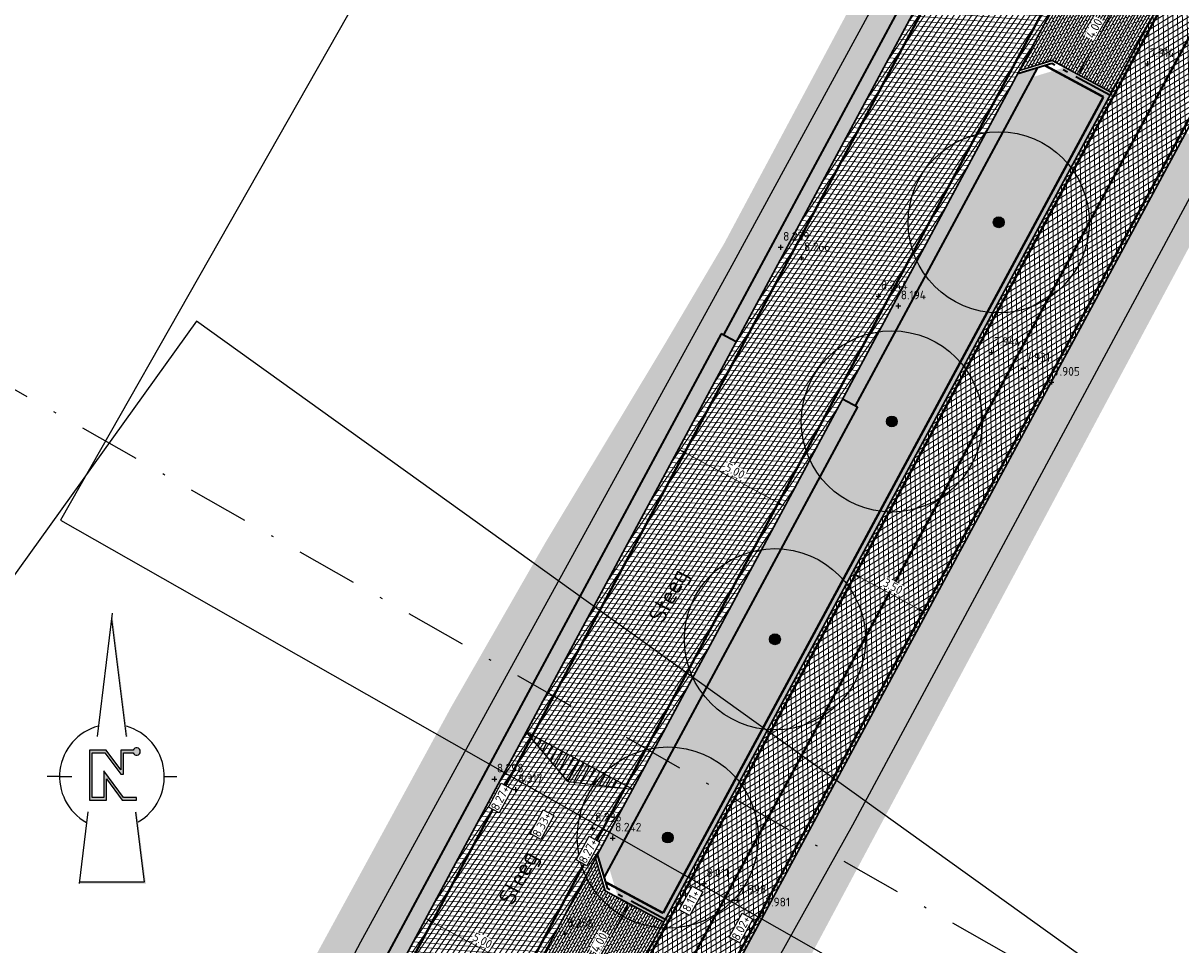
# Model space of a CAD drawing. Header units: metres. Extents: x 157685 to 160831, y 403691 to 406312.
# Tile 62 of 134: x 159550 to 159598, y 404675 to 404713. Entities that reach past the tile are written whole.
import ezdxf
from ezdxf.enums import TextEntityAlignment as Align

# ---------------------------------------------------------------- set-up
doc = ezdxf.new("R2010")
doc.units = ezdxf.units.M
doc.header["$PDMODE"] = 35
for name, pattern in [('DASHDOT2', [12.7, 6.35, -3.175, 0, -3.175]), ('VH-OPSLUITBAND_120X250', [26, 16, -4, 2, -4]), ('VW-1-3_STREEP', [4, 1, -3]), ('VW-30-270_STREEP', [3, 0.3, -2.7])]:
    doc.linetypes.add(name, pattern=pattern)
doc.layers.get('Defpoints').update_dxf_attribs({"color": 171})
for name, color, linetype, lineweight in [('B-WE-GR-BOOM-S (ingemeten)', 90, 'Continuous', 25), ('B-WE-OG-HOOGTEPUNT-S', 7, 'Continuous', 25), ('B-WE-OG-HOOGTEPUNT-T18', 10, 'Continuous', 18), ('B-WE-OG-TOPOGRAFIE-T35', 7, 'Continuous', 35), ('N-WE-GR-DOORWORTELBARE RUIMTE-G', 80, 'Continuous', 35), ('N-WE-GR-GRAS-A', 62, 'Continuous', 18), ('N-WE-GW-HOOGTE_AFWERKHOOGTE-T25', 7, 'Continuous', 25), ('N-WE-VH-GESLOTENVERHARDING_ASFALT-A-200', 253, 'Continuous', 18), ('N-WE-VH-HALFVERHARDING_GESTABILISEERD GRAS-A-200', 190, 'Continuous', 18), ('N-WE-VH-HALFVERHARDING_GRASBETONSTEEN-A-200', 132, 'Continuous', 18), ('N-WE-VH-HALFVERHARDING_GRASBETONSTEEN-G', 7, 'Continuous', 35), ('N-WE-VH-KANTOPSLUITING_OPSLUITBAND_120X250-G', 4, 'VH-OPSLUITBAND_120X250', 35), ('N-WE-VH-KANTVERHARDING-G', 7, 'Continuous', 30), ('N-WE-VH-M', 7, 'Continuous', 18), ('N-WE-VH-OPENVERHARDING_BETONSTRAATSTEEN-A-200', 252, 'Continuous', 18), ('N-WE-VH-VERHARDING_ASFALT-A', 252, 'Continuous', 18), ('N-WE-VW-MARKERING_LANGS_STREEP_13_010-G', 7, 'VW-1-3_STREEP', 13), ('N-WE-VW-MARKERING_LANGS_STREEP_30270_010-G', 7, 'VW-30-270_STREEP', 13), ('N-WE-VW-MARKERING_LANGS_STREEP_DOORGETROKKEN_010-G', 7, 'Continuous', 13), ('X-XX-AL-BLADVERWIJZING_AS-G', 7, 'DASHDOT2', 25), ('X-XX-AL-ORIENTATIE-S', 7, 'Continuous', 25)]:
    doc.layers.add(name, color=color, linetype=linetype, lineweight=lineweight)
doc.layers.add('Iv-a-afwateringsprofiel', color=5, linetype='Continuous')
doc.styles.add('NLCS-ISO', font='NLCS-ISO.TTF')
doc.styles.add('NLCS-ISO-M200-T18', font='NLCS-ISO.TTF', dxfattribs={"height": 0.36})
doc.styles.add('NLCS-ISO-M200-T35', font='NLCS-ISO.TTF', dxfattribs={"height": 0.7})
doc.dimstyles.new('NLCS-M200-T18-PIJL_L2_H2', dxfattribs={"dimscale": 0.2, "dimtxt": 0.36, "dimasz": 1.8, "dimexe": 2, "dimexo": 2, "dimgap": 0.7, "dimtad": 1, "dimzin": 0, "dimdsep": 46, "dimtxsty": 'NLCS-ISO-M200-T18', "dimcen": 0, "dimdle": 2, "dimclrd": 256, "dimclre": 256, "dimclrt": 256, "dimazin": 0, "dimtfac": 1, "dimtofl": 0, "dimtmove": 0, "dimatfit": 3, "dimfxl": 2, "dimfxlon": 1, "dimtfill": 1, "dimtfillclr": 256, "dimtolj": 1, "dimtzin": 0, "dimlwd": -1, "dimlwe": -1, "dimarcsym": 0})
pattern_1 = [(355.606926, (158844.5507, 404349.5947), (0.0153197, 0.199412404), []), (55.606926, (158844.5507, 404349.5947), (-0.165036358, 0.11297345), [])]
pattern_2 = [(0, (0, 0), (1, 1), [0.12, -0.8]), (45, (0.4, 0.2), (-0.113137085, 1.8667619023), [0.12, -0.8]), (30, (0.08, 0.12), (0.2274613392, 1.2860254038), [0.12, -0.8]), (15, (0.32, 0.48), (0.3856270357, 0.724494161), [0.12, -0.8]), (135, (0.16, 2), (-0.02828427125, -0.6505382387), [0.12, -0.8]), (150, (1.2, 0.4), (0.2156921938, -0.5864101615), [0.12, -0.8]), (165, (0.24, 0.04), (0.1434520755, -0.7010146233), [0.12, -0.8]), (85, (0.4, 0.4), (-0.8726773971, 1.0400164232), [0.12, -0.8]), (100, (0, 0), (-1.1121176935, 0.7787131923), [0.12, -0.8])]
pattern_3 = [(149.56284, (159547.78119, 404654.1455), (-0.14372172, -0.03733719), [0.105, -0.105]), (239.56284, (159547.78119, 404654.1455), (0.09052946, -0.05319227), [])]
pattern_4 = [(0, (0, 0), (0.1875, 0.1875), [0.1875, -0.1875]), (90, (0.09375, 0.09375), (-0.1875, 0.1875), [0.1875, -0.1875])]
pattern_5 = [(45, (0, 0), (-0.19798989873, 0.19798989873), [0.14, -0.14]), (135, (0, 0), (-0.19798989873, -0.19798989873), [0.14, -0.14]), (45, (-0.099, 0.099), (-0.19798989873, 0.19798989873), [0.14, -0.14]), (135, (0.099, 0.099), (-0.19798989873, -0.19798989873), [0.14, -0.14])]

# ---------------------------------------------------------------- blocks, each defined once
blk = doc.blocks.new('Noordpijl Advin')
blk.add_hatch(color=256).paths.add_polyline_path([(2.18, 2.74), (0.92, 2.74), (0.92, 0.69), (-0.59, 2.74), (-2.32, 2.74), (-2.32, -2.44), (-0.56, -2.44), (-0.56, -0.24), (1.04, -2.44), (2.54, -2.44), (2.54, -2.17), (1.18, -2.17), (-0.83, 0.59), (-0.83, -2.17), (-2.05, -2.17), (-2.05, 2.47), (-0.72, 2.47), (0.91, 0.24), (1.19, 0.24), (1.19, 2.47), (2.18, 2.47, 5.532946)])
for p, q in [((0.03, 16.93), (-1.54, 4.14)), ((-2.5, -3.65), (-3.41, -11.07))]:
    blk.add_line(p, q)
for points in [[(-0.05, 16.28), (1.46, 4.17)], [(-5.42, 0), (-6.7, 0)], [(-5.42, 0), (-4.14, 0)], [(5.42, 0), (6.7, 0)], [(2.44, -3.69), (3.34, -10.91), (-3.39, -10.91)]]:
    blk.add_lwpolyline(points)
blk.add_lwpolyline([(2.18, 2.74), (0.92, 2.74), (0.92, 0.69), (-0.59, 2.74), (-2.32, 2.74), (-2.32, -2.44), (-0.56, -2.44), (-0.56, -0.24), (1.04, -2.44), (2.54, -2.44), (2.54, -2.17), (1.18, -2.17), (-0.83, 0.59), (-0.83, -2.17), (-2.05, -2.17), (-2.05, 2.47), (-0.72, 2.47), (0.91, 0.24), (1.19, 0.24), (1.19, 2.47), (2.18, 2.47), (2.18, 2.47, 5.532946)], format="xyb", close=True)
for start, end in [(105.0458, 240.9591), (300.177, 74.0417)]:
    blk.add_arc((0, 0), 5.42, start, end)
for points in [[(-0.05, 16.28), (0.03, 16.93), (1.46, 4.17), (1.63, 4.11)], [(2.42, -3.7), (2.57, -3.59), (3.34, -10.91), (3.52, -11.07)], [(-3.41, -11.07), (-3.39, -10.91), (3.52, -11.07), (3.34, -10.91)]]:
    blk.add_solid(points)
blk = doc.blocks.new('*D777')
at = {"layer": 'Defpoints', "color": 0, "transparency": 16777216}
for p in [(159566.301, 404675.87), (159566.301, 404675.87), (159570.704, 404673.501)]:
    blk.add_point(p, dxfattribs=at)
at = {"layer": 'N-WE-VH-M', "transparency": 16777216}
for p, q in [((159566.301, 404675.87), (159566.49, 404676.223)), ((159570.387, 404673.671), (159566.618, 404675.7)), ((159570.704, 404673.501), (159570.893, 404673.853))]:
    blk.add_line(p, q, dxfattribs=at)
for points in [[(159566.646, 404675.753), (159566.589, 404675.647), (159566.301, 404675.87)], [(159570.415, 404673.724), (159570.358, 404673.619), (159570.704, 404673.501)]]:
    blk.add_solid(points, dxfattribs=at)
at = {"layer": 'N-WE-VH-M', "transparency": 16777216, "insert": (159568.654, 404674.967), "char_height": 0.36, "attachment_point": 5, "rotation": 331.7093, "style": 'NLCS-ISO-M200-T18', "bg_fill": 3, "box_fill_scale": 1.1, "bg_fill_color": 256, "bg_fill_true_color": 13158600, "bg_fill_transparency": 0}
blk.add_mtext('\\A1;5.00', dxfattribs=at)
blk = doc.blocks.new('*D778')
at = {"layer": 'Defpoints', "color": 0, "transparency": 16777216}
for p in [(159574.68, 404676.518), (159574.714, 404676.499), (159572.784, 404672.995)]:
    blk.add_point(p, dxfattribs=at)
at = {"layer": 'N-WE-VH-M', "transparency": 16777216}
for p, q in [((159574.714, 404676.499), (159575.066, 404676.31)), ((159572.989, 404673.294), (159574.543, 404676.182)), ((159572.818, 404672.977), (159573.17, 404672.788))]:
    blk.add_line(p, q, dxfattribs=at)
for points in [[(159574.49, 404676.211), (159574.596, 404676.154), (159574.714, 404676.499)], [(159572.936, 404673.323), (159573.042, 404673.266), (159572.818, 404672.977)]]:
    blk.add_solid(points, dxfattribs=at)
at = {"layer": 'N-WE-VH-M', "transparency": 16777216, "insert": (159573.484, 404674.89), "char_height": 0.36, "attachment_point": 5, "rotation": 61.7093, "style": 'NLCS-ISO-M200-T18', "bg_fill": 3, "box_fill_scale": 1.1, "bg_fill_color": 256, "bg_fill_true_color": 13158600, "bg_fill_transparency": 0}
blk.add_mtext('\\A1;4.00', dxfattribs=at)
blk = doc.blocks.new('*D789')
at = {"layer": 'Defpoints', "color": 0, "transparency": 16777216}
for p in [(159595.213, 404714.326), (159595.338, 404714.259), (159593.442, 404710.737)]:
    blk.add_point(p, dxfattribs=at)
at = {"layer": 'N-WE-VH-M', "transparency": 16777216}
for p, q in [((159595.213, 404714.326), (159594.86, 404714.516)), ((159593.487, 404711.121), (159595.042, 404714.009)), ((159593.317, 404710.804), (159592.965, 404710.994))]:
    blk.add_line(p, q, dxfattribs=at)
for points in [[(159594.989, 404714.038), (159595.095, 404713.981), (159595.213, 404714.326)], [(159593.435, 404711.149), (159593.54, 404711.093), (159593.317, 404710.804)]]:
    blk.add_solid(points, dxfattribs=at)
at = {"layer": 'N-WE-VH-M', "transparency": 16777216, "insert": (159593.983, 404712.717), "char_height": 0.36, "attachment_point": 5, "rotation": 61.7093, "style": 'NLCS-ISO-M200-T18', "bg_fill": 3, "box_fill_scale": 1.1, "bg_fill_color": 256, "bg_fill_true_color": 13158600, "bg_fill_transparency": 0}
blk.add_mtext('\\A1;4.00', dxfattribs=at)
blk = doc.blocks.new('*D796')
at = {"layer": 'Defpoints', "color": 0, "transparency": 16777216}
for p in [(159576.647, 404695.092), (159581.162, 404692.932), (159581.049, 404692.722)]:
    blk.add_point(p, dxfattribs=at)
at = {"layer": 'N-WE-VH-M', "transparency": 16777216}
for p, q in [((159576.759, 404695.302), (159576.949, 404695.654)), ((159577.076, 404695.131), (159580.845, 404693.102)), ((159581.162, 404692.932), (159581.352, 404693.284))]:
    blk.add_line(p, q, dxfattribs=at)
for points in [[(159577.105, 404695.184), (159577.048, 404695.078), (159576.759, 404695.302)], [(159580.874, 404693.155), (159580.817, 404693.05), (159581.162, 404692.932)]]:
    blk.add_solid(points, dxfattribs=at)
at = {"layer": 'N-WE-VH-M', "transparency": 16777216, "insert": (159579.112, 404694.398), "char_height": 0.36, "attachment_point": 5, "rotation": 331.7093, "style": 'NLCS-ISO-M200-T18', "bg_fill": 3, "box_fill_scale": 1.1, "bg_fill_color": 256, "bg_fill_true_color": 13158600, "bg_fill_transparency": 0}
blk.add_mtext('\\A1;5.00', dxfattribs=at)
blk = doc.blocks.new('*D797')
at = {"layer": 'Defpoints', "color": 0, "transparency": 16777216}
for p in [(159583.952, 404690.173), (159587.032, 404688.511), (159587.032, 404688.511)]:
    blk.add_point(p, dxfattribs=at)
at = {"layer": 'N-WE-VH-M', "transparency": 16777216}
for p, q in [((159583.952, 404690.173), (159583.762, 404689.821)), ((159584.268, 404690.002), (159586.715, 404688.681)), ((159587.032, 404688.511), (159586.842, 404688.159))]:
    blk.add_line(p, q, dxfattribs=at)
for points in [[(159584.297, 404690.054), (159584.24, 404689.949), (159583.952, 404690.173)], [(159586.743, 404688.734), (159586.686, 404688.629), (159587.032, 404688.511)]]:
    blk.add_solid(points, dxfattribs=at)
at = {"layer": 'N-WE-VH-M', "transparency": 16777216, "insert": (159585.644, 404689.623), "char_height": 0.36, "attachment_point": 5, "rotation": 331.6499, "style": 'NLCS-ISO-M200-T18', "bg_fill": 3, "box_fill_scale": 1.1, "bg_fill_color": 256, "bg_fill_true_color": 13158600, "bg_fill_transparency": 0}
blk.add_mtext('\\A1;3.50', dxfattribs=at)
blk = doc.blocks.new('SGR-BOOM_01')
at = {"ltscale": 0.1}
h = blk.add_hatch(color=256, dxfattribs=at)
edge = h.paths.add_edge_path()
edge.add_arc((0, 0), 0.15, 0, 360)
for radius in [2.5, 0.045]:
    blk.add_circle((0, 0), radius)
blk.add_circle((0, 0), 0.15, dxfattribs=at)
blk = doc.blocks.new('SOG-HOOGTEPUNT-SO')
for p, q in [((-0.5, 0), (0.5, 0)), ((0, 0.5), (0, -0.5))]:
    blk.add_line(p, q)
blk = doc.blocks.new('*U874')
h = blk.add_hatch()
h.set_pattern_fill('AMO-BODEM_LEEM', color=256, scale=0.1, angle=135, pattern_type=2)
h.set_pattern_definition([(270, (-0.5, -0.5295), (0.25, -6e-17), [])])
h.paths.add_polyline_path([(2.5, 0), (2.5, 1), (0, 0)])
h = blk.add_hatch()
h.set_pattern_fill('AMO-BODEM_LEEM', color=256, scale=0.1, angle=135, pattern_type=2)
h.set_pattern_definition([(270, (-1.5, -0.5295), (0.25, -6e-17), [])])
h.paths.add_polyline_path([(2.5, 0), (2.5, 1), (5, 0)])
for points in [[(2.5, 0), (2.5, 1), (0, 0)], [(2.5, 0), (2.5, 1), (5, 0)]]:
    blk.add_lwpolyline(points, close=True)

msp = doc.modelspace()

# ---------------------------------------------------------------- hatches: boundary and pattern name
at = {"layer": 'N-WE-GR-GRAS-A'}
h = msp.add_hatch(dxfattribs=at)
h.set_pattern_fill('AGR-GRAS_01-SO', color=256, scale=0.04, pattern_type=2)
h.set_pattern_definition(pattern_2)
edge = h.paths.add_edge_path()
edge.add_line((159578.537, 404700.082), (159578.625, 404700.035))
edge.add_line((159578.625, 404700.035), (159603.922, 404747.033))
edge.add_arc((160443.178, 404295.316), 953.1, 142.366385, 151.709261, ccw=False)
edge.add_line((159688.388, 404877.288), (159703.879, 404897.38))
edge.add_arc((159943.914, 404712.304), 303.1, 131.46054, 142.36639, ccw=False)
edge.add_line((159743.23, 404939.45), (159776.721, 404969.04))
edge.add_arc((159712.563, 405041.658), 96.9, 311.46054, 330.69984)
edge.add_line((159797.067, 404994.236), (159804.301, 405007.127))
edge.add_arc((159370.97, 405250.302), 496.9, 330.69984, 331.54385)
edge.add_arc((159801.33, 405017.062), 7.4, 331.5438, 413.6718)
edge.add_line((159805.714, 405023.024), (159801.381, 405026.21))
edge.add_line((159801.381, 405026.21), (159800.351, 405025.665))
edge.add_line((159800.351, 405025.665), (159805.162, 405022.107))
edge.add_line((159805.162, 405022.107), (159806.471, 405020.184))
edge.add_line((159806.471, 405020.184), (159806.992, 405018.771))
edge.add_line((159806.992, 405018.771), (159807.143, 405017.767))
edge.add_line((159807.143, 405017.767), (159807.112, 405016.413))
edge.add_line((159807.112, 405016.413), (159806.624, 405014.831))
edge.add_line((159806.624, 405014.831), (159805.851, 405013.431))
edge.add_line((159805.851, 405013.431), (159803.555, 405009.274))
edge.add_line((159803.555, 405009.274), (159800.267, 405003.32))
edge.add_line((159800.267, 405003.32), (159797.222, 404997.907))
edge.add_line((159797.222, 404997.907), (159794.825, 404994.062))
edge.add_line((159794.825, 404994.062), (159792.052, 404989.614))
edge.add_line((159792.052, 404989.614), (159789.568, 404985.631))
edge.add_line((159789.568, 404985.631), (159787.111, 404981.689))
edge.add_line((159787.111, 404981.689), (159786.367, 404981.43))
edge.add_line((159786.367, 404981.43), (159785.402, 404981.455))
edge.add_line((159785.402, 404981.455), (159784.329, 404982.006))
edge.add_line((159784.329, 404982.006), (159784.072, 404983.158))
edge.add_line((159784.072, 404983.158), (159781.79, 404980.277))
edge.add_line((159781.79, 404980.277), (159782.34, 404980.26))
edge.add_line((159782.34, 404980.26), (159783.075, 404979.722))
edge.add_line((159783.075, 404979.722), (159783.322, 404978.725))
edge.add_line((159783.322, 404978.725), (159782.665, 404977.493))
edge.add_line((159782.665, 404977.493), (159781.725, 404976.365))
edge.add_line((159781.725, 404976.365), (159780.338, 404975.397))
edge.add_line((159780.338, 404975.397), (159779.141, 404975.529))
edge.add_line((159779.141, 404975.529), (159778.15, 404976.408))
edge.add_line((159778.15, 404976.408), (159774.507, 404973.806))
edge.add_line((159774.507, 404973.806), (159775.855, 404972.738))
edge.add_line((159775.855, 404972.738), (159776.065, 404971.807))
edge.add_line((159776.065, 404971.807), (159775.252, 404970.59))
edge.add_line((159775.252, 404970.59), (159764.522, 404961.185))
edge.add_line((159764.522, 404961.185), (159761.655, 404958.677))
edge.add_line((159761.655, 404958.677), (159755.159, 404952.994))
edge.add_line((159755.159, 404952.994), (159747.779, 404946.537))
edge.add_line((159747.779, 404946.537), (159741.435, 404940.985))
edge.add_line((159741.435, 404940.985), (159735.582, 404935.858))
edge.add_line((159735.582, 404935.858), (159732.249, 404932.978))
edge.add_line((159732.249, 404932.978), (159724.519, 404926.295))
edge.add_line((159724.519, 404926.295), (159723.154, 404926.405))
edge.add_line((159723.154, 404926.405), (159720.41, 404923.843))
edge.add_line((159720.41, 404923.843), (159720.646, 404922.925))
edge.add_line((159720.646, 404922.925), (159720.42, 404921.555))
edge.add_line((159720.42, 404921.555), (159719.235, 404919.179))
edge.add_line((159719.235, 404919.179), (159714.424, 404913.445))
edge.add_line((159714.424, 404913.445), (159710.805, 404909.132))
edge.add_line((159710.805, 404909.132), (159703.002, 404899.567))
edge.add_line((159703.002, 404899.567), (159699.292, 404895.019))
edge.add_line((159699.292, 404895.019), (159696.502, 404891.486))
edge.add_line((159696.502, 404891.486), (159692.665, 404886.298))
edge.add_line((159692.665, 404886.298), (159687.387, 404879.181))
edge.add_line((159687.387, 404879.181), (159682.728, 404872.955))
edge.add_line((159682.728, 404872.955), (159679.837, 404869.146))
edge.add_line((159679.837, 404869.146), (159678.661, 404867.936))
edge.add_line((159678.661, 404867.936), (159677.233, 404867.463))
edge.add_line((159677.233, 404867.463), (159675.528, 404867.959))
edge.add_line((159675.528, 404867.959), (159672.558, 404862.105))
edge.add_line((159672.558, 404862.105), (159672.186, 404860.193))
edge.add_line((159672.186, 404860.193), (159669.601, 404856.141))
edge.add_line((159669.601, 404856.141), (159666.726, 404851.634))
edge.add_line((159666.726, 404851.634), (159660.021, 404842.004))
edge.add_line((159660.021, 404842.004), (159655.117, 404834.897))
edge.add_line((159655.117, 404834.897), (159649.908, 404827.18))
edge.add_line((159649.908, 404827.18), (159641.553, 404814.478))
edge.add_line((159641.553, 404814.478), (159640.27, 404813.801))
edge.add_line((159640.27, 404813.801), (159636.523, 404808.465))
edge.add_line((159636.523, 404808.465), (159636.084, 404806.489))
edge.add_line((159636.084, 404806.489), (159635.211, 404804.964))
edge.add_line((159635.211, 404804.964), (159629.231, 404795.277))
edge.add_line((159629.231, 404795.277), (159624.047, 404786.503))
edge.add_line((159624.047, 404786.503), (159620.358, 404780.025))
edge.add_line((159620.358, 404780.025), (159618.669, 404777.06))
edge.add_line((159618.669, 404777.06), (159615.039, 404770.951))
edge.add_line((159615.039, 404770.951), (159611.328, 404765.074))
edge.add_line((159611.328, 404765.074), (159609.216, 404761.033))
edge.add_line((159609.216, 404761.033), (159606.31, 404755.337))
edge.add_line((159606.31, 404755.337), (159604.715, 404752.21))
edge.add_line((159604.715, 404752.21), (159603.494, 404750.206))
edge.add_line((159603.494, 404750.206), (159602.388, 404749.312))
edge.add_line((159602.388, 404749.312), (159598.336, 404741.032))
edge.add_line((159598.336, 404741.032), (159597.771, 404738.825))
edge.add_line((159597.771, 404738.825), (159593.117, 404730.384))
edge.add_line((159593.117, 404730.384), (159584.671, 404715.084))
edge.add_line((159584.671, 404715.084), (159578.646, 404703.795))
edge.add_line((159578.646, 404703.795), (159576.157, 404699.58))
edge.add_line((159576.157, 404699.58), (159571.284, 404691.481))
edge.add_line((159571.284, 404691.481), (159567.335, 404684.592))
edge.add_line((159567.335, 404684.592), (159561.542, 404673.956))
edge.add_line((159561.542, 404673.956), (159556.364, 404664.45))
edge.add_line((159556.364, 404664.45), (159553.689, 404659.538))
edge.add_line((159553.689, 404659.538), (159553.005, 404658.675))
edge.add_line((159553.005, 404658.675), (159551.85, 404658.95))
edge.add_line((159551.85, 404658.95), (159550.35, 404657.334))
edge.add_line((159550.35, 404657.334), (159553.143, 404656.022))
edge.add_line((159553.143, 404656.022), (159554.697, 404655.952))
edge.add_arc((159121.478, 404899.123), 496.8, 330.69395, 331.70926)
edge.add_line((159558.938, 404663.667), (159578.537, 404700.082))
h = msp.add_hatch(dxfattribs=at)
h.set_pattern_fill('AGR-GRAS_01-SO', color=256, scale=0.04, pattern_type=2)
h.set_pattern_definition(pattern_2)
h.paths.add_polyline_path([(159618.95, 404741.91), (159619.434, 404742.244), (159616.8, 404743.681), (159614.684, 404739.759), (159617.326, 404738.337), (159617.36, 404738.8)])
h.paths.add_polyline_path([(159615.036, 404734.223), (159615.426, 404734.817), (159612.785, 404736.239), (159599.667, 404711.929), (159601.944, 404710.703), (159602.224, 404711.539), (159606.947, 404719.901)])
h.paths.add_polyline_path([(159599.517, 404706.682), (159599.955, 404707.231), (159597.768, 404708.408), (159579.237, 404674.065), (159581.439, 404672.88), (159581.68, 404673.289), (159583.804, 404677.264), (159591.84, 404692.305)])
h = msp.add_hatch(dxfattribs=at)
h.set_pattern_fill('AGR-GRAS_01-SO', color=256, scale=0.04, pattern_type=2)
h.set_pattern_definition(pattern_2)
h.paths.add_polyline_path([(159584.085, 404697.096), (159584.173, 404697.049), (159573.899, 404677.96), (159574.265, 404676.741), (159576.155, 404675.724), (159594.686, 404710.067), (159592.76, 404711.104), (159591.405, 404710.697)])
at = {"layer": 'N-WE-VH-GESLOTENVERHARDING_ASFALT-A-200', "true_color": 0xcf7363}
h = msp.add_hatch(dxfattribs=at)
h.set_pattern_fill('AVH-ASFALT-SO', color=23, scale=0.2, pattern_type=2)
h.set_pattern_definition([(31.649933, (159085.91157, 404918.0169), (-0.104945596, 0.17025399), []), (91.649933, (159085.91157, 404918.0169), (-0.19991708, -0.005758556), [])])
h.paths.add_polyline_path([(159748.255, 404926.819), (159775.492, 404950.456), (159777.594, 404952.28, -0.096117), (159784.194, 404956.086), (159786.166, 404956.765, 0.102339), (159794.354, 404961.622), (159791.617, 404963.872, -0.095951), (159785.027, 404960.074), (159783.055, 404959.395, 0.096117), (159775.3, 404954.923), (159773.198, 404953.1), (159745.961, 404929.463, 0.043037), (159721.618, 404904.36), (159704.464, 404883.321, 0.047339), (159620.079, 404757.128), (159566.866, 404658.507, -0.001756), (159565.031, 404655.135), (159568.406, 404654.011, 0.001466), (159569.946, 404656.845), (159623.159, 404755.466, -0.047339), (159707.177, 404881.109), (159724.331, 404902.149, -0.043037)])
at = {"layer": 'N-WE-VH-HALFVERHARDING_GESTABILISEERD GRAS-A-200'}
h = msp.add_hatch(dxfattribs=at)
h.set_pattern_fill('AVH-GRAS_GESTABILISEERD-SO', color=256, scale=0.2, pattern_type=2)
h.set_pattern_definition(pattern_4)
edge = h.paths.add_edge_path()
edge.add_line((159579.155, 404699.752), (159578.538, 404700.084))
edge.add_line((159578.538, 404700.084), (159558.938, 404663.667))
edge.add_arc((159121.478, 404899.123), 496.8, 331.06336, 331.70926, ccw=False)
edge.add_line((159556.255, 404658.75), (159556.86, 404658.397))
edge.add_arc((159121.478, 404899.123), 497.5, 331.06137, 331.70926)
edge.add_line((159559.554, 404663.335), (159579.155, 404699.752))
h = msp.add_hatch(dxfattribs=at)
h.set_pattern_fill('AVH-GRAS_GESTABILISEERD-SO', color=256, scale=0.2, pattern_type=2)
h.set_pattern_definition(pattern_4)
edge = h.paths.add_edge_path()
edge.add_line((159571.354, 404673.232), (159570.406, 404672.947))
edge.add_line((159570.406, 404672.947), (159563.957, 404660.965))
edge.add_arc((159121.478, 404899.123), 502.5, 331.045, 331.70926, ccw=False)
edge.add_line((159561.166, 404655.852), (159561.77, 404655.498))
edge.add_arc((159121.478, 404899.123), 503.2, 331.04306, 331.70926)
edge.add_line((159564.573, 404660.634), (159571.354, 404673.232))
h.paths.add_polyline_path([(159573.41, 404678.529), (159573.695, 404677.581), (159584.173, 404697.049), (159583.557, 404697.382)])
at = {"layer": 'N-WE-VH-HALFVERHARDING_GRASBETONSTEEN-A-200'}
h = msp.add_hatch(dxfattribs=at)
h.set_pattern_fill('AVH-GRASBETONSTEEN_02-SO', color=256, scale=0.2, pattern_type=2)
h.set_pattern_definition(pattern_5)
edge = h.paths.add_edge_path()
edge.add_line((159578.626, 404700.036), (159579.155, 404699.752))
edge.add_line((159579.155, 404699.752), (159604.45, 404746.749))
edge.add_arc((160443.178, 404295.316), 952.5, 144.343465, 151.709261, ccw=False)
edge.add_line((159669.247, 404850.552), (159668.802, 404850.961))
edge.add_arc((160443.178, 404295.316), 953.1, 144.339046, 151.709261)
edge.add_line((159603.922, 404747.033), (159578.626, 404700.036))
h = msp.add_hatch(dxfattribs=at)
h.set_pattern_fill('AVH-GRASBETONSTEEN_02-SO', color=256, scale=0.2, pattern_type=2)
h.set_pattern_definition(pattern_5)
h.paths.add_polyline_path([(159591.609, 404711.076), (159590.797, 404710.832), (159583.557, 404697.382), (159584.086, 404697.098)])
h.paths.add_polyline_path([(159606.597, 404738.922), (159605.785, 404738.678), (159593.801, 404716.414), (159594.045, 404715.602)])
edge = h.paths.add_edge_path()
edge.add_line((159612.847, 404751.722), (159613.085, 404750.909))
edge.add_arc((160443.178, 404295.316), 946.9, 144.384984, 151.23996, ccw=False)
edge.add_line((159673.397, 404846.73), (159672.953, 404847.139))
edge.add_arc((160443.178, 404295.316), 947.5, 144.380512, 151.20379)
edge = h.paths.add_edge_path()
edge.add_line((159610.625, 404746.397), (159609.812, 404746.157))
edge.add_arc((160443.178, 404295.316), 947.5, 151.587099, 151.709261)
edge.add_line((159608.853, 404744.379), (159608.789, 404744.261))
edge.add_line((159608.789, 404744.261), (159609.033, 404743.448))
edge.add_line((159609.033, 404743.448), (159609.381, 404744.095))
edge.add_arc((160443.178, 404295.316), 946.9, 151.550929, 151.709261, ccw=False)
at = {"layer": 'N-WE-VH-OPENVERHARDING_BETONSTRAATSTEEN-A-200'}
h = msp.add_hatch(dxfattribs=at)
h.set_pattern_fill('AVH-BSS_KEIFORMAAT_HALFST-SO', color=256, scale=0.1, angle=90, pattern_type=2)
h.set_pattern_definition(pattern_3)
h.paths.add_polyline_path([(159596.585, 404713.587), (159594.127, 404714.91), (159593.721, 404716.265), (159590.877, 404710.982), (159592.232, 404711.388), (159594.686, 404710.067)])
h = msp.add_hatch(dxfattribs=at)
h.set_pattern_fill('AVH-BSS_KEIFORMAAT_HALFST-SO', color=256, scale=0.1, angle=90, pattern_type=2)
h.set_pattern_definition(pattern_3)
h.paths.add_polyline_path([(159576.155, 404675.723), (159573.736, 404677.025), (159573.33, 404678.38), (159570.486, 404673.097), (159571.841, 404673.503), (159574.256, 404672.203)])
at = {"layer": 'N-WE-VH-VERHARDING_ASFALT-A'}
h = msp.add_hatch(dxfattribs=at)
h.set_pattern_fill('AVH-ASFALT', color=256, scale=0.2, angle=90, pattern_type=2)
h.set_pattern_definition(pattern_1)
h.paths.add_polyline_path([(159780.142, 404964.59), (159776.832, 404968.337), (159743.627, 404939.001, 0.047622), (159704.355, 404897.013), (159688.863, 404876.921, 0.040789), (159604.45, 404746.749), (159579.772, 404700.899), (159581.492, 404693.545), (159608.853, 404744.379, -0.040789), (159692.823, 404873.868), (159708.314, 404893.96, -0.047622), (159746.938, 404935.254)])
h = msp.add_hatch(dxfattribs=at)
h.set_pattern_fill('AVH-ASFALT', color=256, scale=0.2, angle=90, pattern_type=2)
h.set_pattern_definition(pattern_1)
h.paths.add_polyline_path([(159490.55, 404556.045), (159513.998, 404585.38, 0.045169), (159563.957, 404660.965), (159581.492, 404693.545), (159579.772, 404700.899), (159559.554, 404663.335, -0.045169), (159510.092, 404588.502), (159486.644, 404559.167, -0.020167), (159394.3, 404452.736), (159378.281, 404435.711, -0.085818), (159334.019, 404402.438), (159311.956, 404391.136), (159313.372, 404386.244), (159336.298, 404397.987, 0.085818), (159381.923, 404432.285), (159385.661, 404436.257), (159397.942, 404449.309, 0.020167)])

# ---------------------------------------------------------------- linework, layer by layer
at = {"layer": 'Defpoints'}
for points in [[(159596.317, 404666.704), (159692.212, 404835.324), (159647.084, 404860.988), (159551.19, 404692.369)], [(159485.875, 404512.74), (159598.992, 404670.325), (159556.818, 404700.599), (159443.701, 404543.014)]]:
    msp.add_lwpolyline(points, close=True, dxfattribs=at)
for points in [[(159544.004, 404611.938), (159553.216, 404625.955), (159561.784, 404640.415), (159572.11, 404658.491), (159583.979, 404679.755), (159601.022, 404711.456), (159613.716, 404735.395), (159613.15, 404736.439), (159614.555, 404737.524), (159614.516, 404739.142), (159617.021, 404741.198), (159628.26, 404762.457), (159642.502, 404787.404), (159653.667, 404805.167)], [(159633.123, 404800.277), (159624.85, 404785.964), (159609.587, 404759.618), (159602.555, 404747.946), (159597.464, 404736.881), (159578.979, 404702.906), (159568.865, 404684.498), (159563.606, 404674.9), (159555.03, 404658.695), (159553.426, 404658.318), (159550.897, 404658.507), (159550.206, 404657.451), (159548.123, 404654.021), (159547.481, 404652.772), (159549.005, 404647.237), (159546.59, 404643.483), (159525.076, 404611.602)]]:
    msp.add_lwpolyline(points, dxfattribs=at)
at = {"layer": 'N-WE-GR-DOORWORTELBARE RUIMTE-G', "const_width": 0.1}
for points in [[(159594.358, 404709.88), (159591.948, 404711.178)], [(159594.358, 404709.88), (159576.131, 404676.1)], [(159576.131, 404676.1), (159573.756, 404677.378)]]:
    msp.add_lwpolyline(points, dxfattribs=at)
at = {"layer": 'N-WE-VH-HALFVERHARDING_GRASBETONSTEEN-G'}
for points in [[(159807.836, 405013.536, -0.003683), (159804.301, 405007.127), (159797.067, 404994.236, -0.084145), (159776.721, 404969.04), (159743.23, 404939.45, 0.047622), (159703.879, 404897.38), (159688.388, 404877.288, 0.040789), (159603.922, 404747.033), (159578.625, 404700.035)], [(159578.537, 404700.082), (159558.938, 404663.667, -0.004476), (159554.652, 404655.873, -0.004476)]]:
    msp.add_lwpolyline(points, format="xyb", dxfattribs=at)
for points in [[(159591.609, 404711.076), (159584.085, 404697.096)], [(159579.154, 404699.75), (159578.537, 404700.082)], [(159583.557, 404697.38), (159584.173, 404697.049)], [(159584.173, 404697.049), (159573.695, 404677.581)]]:
    msp.add_lwpolyline(points, dxfattribs=at)
at = {"layer": 'N-WE-VH-KANTOPSLUITING_OPSLUITBAND_120X250-G', "ltscale": 0.1, "flags": 128}
for points in [[(159594.629, 404709.961), (159592.219, 404711.259), (159590.797, 404710.832)], [(159576.212, 404675.829), (159573.837, 404677.108), (159573.41, 404678.529)]]:
    msp.add_lwpolyline(points, dxfattribs=at)
at = {"layer": 'N-WE-VH-KANTVERHARDING-G'}
for points in [[(159808.363, 405013.251, -0.003683), (159804.824, 405006.833), (159797.59, 404993.943, -0.084145), (159777.119, 404968.59), (159743.627, 404939.001, 0.047622), (159704.355, 404897.013), (159688.863, 404876.921, 0.040789), (159604.45, 404746.749), (159559.554, 404663.335, -0.045169), (159510.092, 404588.502), (159486.644, 404559.167, -0.020167), (159394.3, 404452.736), (159378.281, 404435.711)], [(159799.329, 404957.531), (159790.52, 404964.774, 0.368354), (159780.142, 404964.59), (159746.938, 404935.254, 0.047622), (159708.314, 404893.96), (159692.823, 404873.868, 0.040789), (159608.853, 404744.379), (159563.957, 404660.965, -0.045169), (159513.998, 404585.38), (159490.55, 404556.045, -0.020167), (159397.942, 404449.309), (159381.923, 404432.285)], [(159773.681, 404953.519), (159745.961, 404929.463, 0.043037), (159721.618, 404904.36), (159704.464, 404883.321, 0.047339), (159620.079, 404757.128), (159566.866, 404658.507, -0.049533), (159506.431, 404568.982), (159456.553, 404508.888, -0.018201), (159403.383, 404449.375), (159369.507, 404414.129, -0.104938), (159346.659, 404398.628), (159321.392, 404388.33, 0.0216), (159317.193, 404386.403), (159266.471, 404360.422, 0.071669), (159258.676, 404354.898, -0.073217), (159251.53, 404349.867), (159247.456, 404347.812, -0.042275), (159224.517, 404338.577), (159183.351, 404325.923, -0.155354), (159149.07, 404326.266), (159006.927, 404373.097, 0.13271)], [(159775.492, 404950.456), (159748.255, 404926.819, 0.043037), (159724.331, 404902.149), (159707.177, 404881.109, 0.047339), (159623.159, 404755.466), (159569.946, 404656.845, -0.049533), (159509.125, 404566.747), (159459.246, 404506.653, -0.018201), (159405.906, 404446.95), (159372.03, 404411.704, -0.104938), (159347.98, 404395.387), (159322.713, 404385.089, 0.0216), (159318.789, 404383.288), (159268.067, 404357.307, 0.071669), (159261.086, 404352.36, -0.073217), (159253.106, 404346.742), (159249.033, 404344.687, -0.008097), (159244.661, 404342.57, -0.008097)]]:
    msp.add_lwpolyline(points, format="xyb", dxfattribs=at)
for points in [[(159594.686, 404710.067), (159592.232, 404711.388), (159590.877, 404710.982)], [(159576.155, 404675.724), (159573.736, 404677.025), (159573.33, 404678.38)]]:
    msp.add_lwpolyline(points, dxfattribs=at)
at = {"layer": 'N-WE-VW-MARKERING_LANGS_STREEP_13_010-G', "const_width": 0.1, "flags": 128}
for points in [[(158799.756, 404333.338), (158842.519, 404353.833, -0.059427), (158887.858, 404369.272), (158962.353, 404385.111, -0.043438), (158976.501, 404386.855, -0.089181), (159005.299, 404382.737), (159140.85, 404337.828, 0.155199), (159194.07, 404337.19), (159205.754, 404340.753, 0.044299), (159246.372, 404357.205), (159334.156, 404402.171, 0.085818), (159378.5, 404435.505), (159382.238, 404439.478), (159394.519, 404452.53, 0.020167), (159486.879, 404558.98), (159510.326, 404588.314, 0.045169), (159559.818, 404663.193), (159604.714, 404746.607, -0.040789), (159689.101, 404876.738), (159704.592, 404896.83, -0.047622), (159743.826, 404938.776), (159774.632, 404965.993)], [(159777.546, 404962.696), (159746.739, 404935.479, 0.047622), (159708.077, 404894.143), (159692.585, 404874.052, 0.040789), (159608.589, 404744.521), (159563.693, 404661.108, -0.045169), (159513.763, 404585.567), (159490.316, 404556.232, -0.020167), (159397.723, 404449.515), (159385.442, 404436.463), (159381.704, 404432.49, -0.085818), (159336.162, 404398.254), (159248.378, 404353.289, -0.044258), (159207.079, 404336.557), (159195.354, 404332.981, -0.155199), (159139.467, 404333.651), (159003.916, 404378.561, 0.133134), (158963.268, 404380.807), (158888.773, 404364.968, 0.059427), (158844.421, 404349.865), (158801.658, 404329.37)]]:
    msp.add_lwpolyline(points, format="xyb", dxfattribs=at)
at = {"layer": 'N-WE-VW-MARKERING_LANGS_STREEP_30270_010-G', "const_width": 0.1, "flags": 128}
msp.add_lwpolyline([(159792.987, 404962.746, -0.099404), (159785.597, 404958.419), (159783.624, 404957.741, 0.096117), (159776.447, 404953.601), (159774.345, 404951.778), (159747.108, 404928.141, 0.043037), (159722.974, 404903.255), (159705.82, 404882.215, 0.047339), (159621.619, 404756.297), (159568.406, 404657.676, -0.049533), (159507.778, 404567.864), (159457.899, 404507.77, -0.018201), (159404.644, 404448.163), (159370.769, 404412.916, -0.104938), (159347.32, 404397.007), (159322.053, 404386.71, 0.0216), (159317.991, 404384.846), (159267.269, 404358.864, 0.071669), (159259.881, 404353.629, -0.073217), (159252.318, 404348.305), (159248.244, 404346.25, -0.042275), (159225.031, 404336.904), (159183.865, 404324.25, -0.155354), (159148.523, 404324.604), (159006.38, 404371.435, 0.13271), (158958.589, 404374.036), (158889.709, 404359.391, 0.060783), (158843.489, 404343.512), (158697.828, 404272.731, 0.296478), (158667.884, 404223.004), (158671.6, 404115.088), (158672.048, 404104.097)], format="xyb", dxfattribs=at)
at = {"layer": 'N-WE-VW-MARKERING_LANGS_STREEP_DOORGETROKKEN_010-G', "const_width": 0.1, "flags": 128}
for points in [[(159773.78, 404953.405), (159746.059, 404929.35, 0.043037), (159721.734, 404904.266), (159704.58, 404883.226, 0.047339), (159620.211, 404757.057), (159566.998, 404658.436, -0.049533), (159506.547, 404568.886), (159456.668, 404508.792, -0.018201), (159403.491, 404449.271), (159369.615, 404414.025, -0.104938), (159346.716, 404398.489), (159321.449, 404388.191, 0.0216), (159317.262, 404386.27), (159266.54, 404360.288, 0.071669), (159258.779, 404354.789, -0.073217), (159251.597, 404349.733), (159247.524, 404347.678, -0.042275), (159224.561, 404338.434), (159183.395, 404325.78, -0.155354), (159149.023, 404326.124), (159006.88, 404372.954, 0.13271)], [(159775.394, 404950.569), (159748.157, 404926.933, 0.043037), (159724.214, 404902.243), (159707.06, 404881.204, 0.047339), (159623.027, 404755.537), (159569.814, 404656.917, -0.049533), (159509.009, 404566.842), (159459.13, 404506.748, -0.018201), (159405.798, 404447.054), (159371.922, 404411.807, -0.104938), (159347.924, 404395.526), (159322.657, 404385.228, 0.0216), (159318.721, 404383.422), (159267.999, 404357.44, 0.071669), (159260.982, 404352.469, -0.073217), (159253.038, 404346.876), (159248.965, 404344.821, -0.008097), (159244.597, 404342.706, -0.008097)]]:
    msp.add_lwpolyline(points, format="xyb", dxfattribs=at)
at = {"layer": 'X-XX-AL-BLADVERWIJZING_AS-G', "ltscale": 0.4, "extrusion": (0.000285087, -0.002024, 0.999998), "elevation": -773.459}
msp.add_lwpolyline([(159612.842, 404660.883), (159478.322, 404737.386)], dxfattribs=at)

# ---------------------------------------------------------------- block references
at = {"layer": 'B-WE-GR-BOOM-S (ingemeten)', "xscale": 1.5, "yscale": 1.5, "zscale": 1.5}
for p in [(159590.024, 404704.693, 8.482), (159585.599, 404696.449, 8.262), (159580.759, 404687.434, 8.344), (159576.324, 404679.227, 8.499)]:
    msp.add_blockref('SGR-BOOM_01', p, dxfattribs=at)
at = {"layer": 'B-WE-OG-HOOGTEPUNT-S', "xscale": 0.2, "yscale": 0.2, "zscale": 0.2}
for p in [(159596.176, 404711.257, 7.914), (159580.995, 404703.659, 8.239), (159581.86, 404703.228, 8.266), (159585.044, 404701.641, 8.244), (159585.865, 404701.231, 8.194), (159589.725, 404699.307, 7.944), (159591.04, 404698.652, 7.931), (159592.202, 404698.072, 7.905), (159569.145, 404681.65, 8.298), (159570.017, 404681.215, 8.317), (159573.21, 404679.622, 8.296), (159574.04, 404679.208, 8.242), (159577.82, 404677.322, 8.011), (159579.191, 404676.638, 7.998), (159580.258, 404676.106, 7.981), (159572.062, 404675.237, 8.256)]:
    msp.add_blockref('SOG-HOOGTEPUNT-SO', p, dxfattribs=at)
at = {"layer": 'Iv-a-afwateringsprofiel', "rotation": 151.7092614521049}
msp.add_blockref('*U874', (159574.867, 404681.236), dxfattribs=at)
at = {"layer": 'X-XX-AL-ORIENTATIE-S', "xscale": 0.4, "yscale": 0.4, "zscale": 0.4}
msp.add_blockref('Noordpijl Advin', (159553.314, 404681.748), dxfattribs=at)

# ---------------------------------------------------------------- texts
at = {"layer": 'B-WE-OG-HOOGTEPUNT-T18', "style": 'NLCS-ISO'}
for s, p in [('7.914', (159596.279, 404711.529, 7.914)), ('8.239', (159581.097, 404703.931, 8.239)), ('8.266', (159581.962, 404703.5, 8.266)), ('8.244', (159585.147, 404701.913, 8.244)), ('8.194', (159585.968, 404701.503, 8.194)), ('7.944', (159589.827, 404699.579, 7.944)), ('7.931', (159591.143, 404698.924, 7.931)), ('7.905', (159592.305, 404698.344, 7.905)), ('8.298', (159569.247, 404681.922, 8.298)), ('8.317', (159570.119, 404681.487, 8.317)), ('8.296', (159573.313, 404679.894, 8.296)), ('8.242', (159574.143, 404679.48, 8.242)), ('8.011', (159577.922, 404677.594, 8.011)), ('7.998', (159579.294, 404676.91, 7.998)), ('7.981', (159580.36, 404676.378, 7.981)), ('8.256', (159572.164, 404675.509, 8.256))]:
    msp.add_text(s, height=0.36, rotation=359.8908, dxfattribs=at).set_placement(p)
at = {"layer": 'B-WE-OG-TOPOGRAFIE-T35', "style": 'NLCS-ISO-M200-T35'}
for p in [(159576.437, 404689.196), (159570.222, 404677.516)]:
    msp.add_text('Steeg', height=0.7, rotation=62.5295, dxfattribs=at).set_placement(p, align=Align.MIDDLE)

# ---------------------------------------------------------------- next in the draw order: texts
at = {"layer": 'N-WE-GW-HOOGTE_AFWERKHOOGTE-T25', "char_height": 0.36, "width": 0.97783, "attachment_point": 5, "style": 'NLCS-ISO-M200-T18', "bg_fill": 19, "box_fill_scale": 1.2, "bg_fill_color": 256, "bg_fill_transparency": 0}
for s, insert, rotation in [('8.27+', (159569.387, 404680.863), 61.5875), ('8.33+', (159571.115, 404679.766), 61.2003), ('8.27+', (159573.025, 404678.671), 61.2003), ('8.11+', (159577.283, 404676.608), 61.2003), ('8.02+', (159579.353, 404675.48), 61.2003)]:
    msp.add_mtext(s, dxfattribs=dict(at, insert=insert, rotation=rotation))

# ---------------------------------------------------------------- next in the draw order: dimensions: what is measured, and where the dimension line sits
at = {"layer": 'N-WE-VH-M'}
for p1, p2, distance, picture, middle in [((159593.442, 404710.737), (159595.338, 404714.259), 0.142, '*D789', (159593.983, 404712.717)), ((159576.647, 404695.092), (159581.049, 404692.722), 0.238, '*D796', (159579.112, 404694.398)), ((159583.952, 404690.173), (159587.032, 404688.511), 0, '*D797', (159585.644, 404689.623)), ((159572.784, 404672.995), (159574.68, 404676.518), -0.039, '*D778', (159573.484, 404674.89)), ((159570.704, 404673.501), (159566.301, 404675.87), 0, '*D777', (159568.654, 404674.967))]:
    dim = msp.add_aligned_dim(p1=p1, p2=p2, distance=distance, dimstyle='NLCS-M200-T18-PIJL_L2_H2', dxfattribs=at)
    dim.commit()
    dim.dimension.update_dxf_attribs({"geometry": picture, "text_midpoint": middle})

doc.saveas('drawing.dxf')
